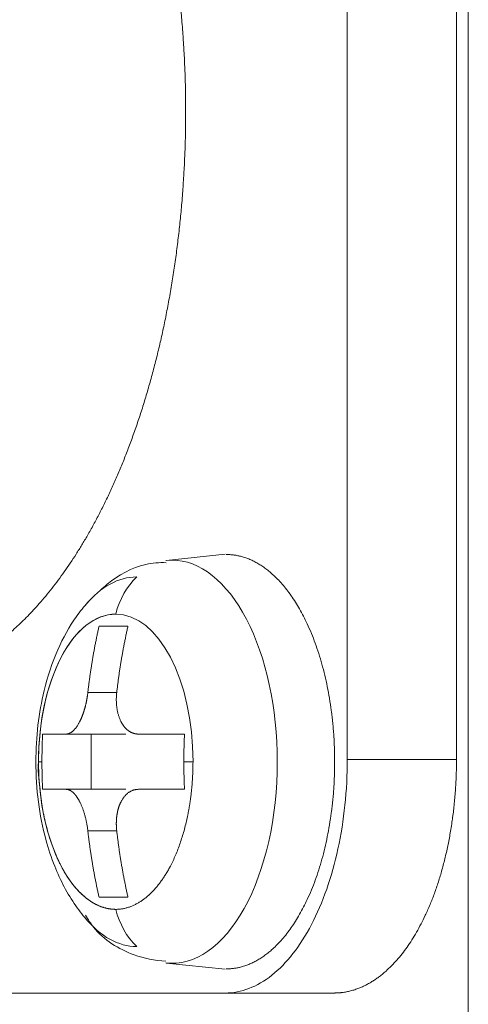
# Model space of a CAD drawing. Header units: millimetres. Extents: x 51337 to 61814, y -21781 to -12277.
# Tile 188 of 256: x 59363 to 59369, y -20856 to -20842. Entities that reach past the tile are written whole.
import ezdxf

# ---------------------------------------------------------------- set-up
doc = ezdxf.new("R2010")
doc.units = ezdxf.units.MM
doc.header["$LTSCALE"] = 0.3175
doc.layers.add('1轮廓实线层', color=7, linetype='Continuous', lineweight=18)

msp = doc.modelspace()

# ---------------------------------------------------------------- linework, layer by layer
at = {"layer": '1轮廓实线层'}
for p, q in [((59368.95156, -20833.67664), (59368.95156, -20855.67664)), ((59367.34568, -20835.07664), (59367.34568, -20852.27664)), ((59368.79467, -20835.07664), (59368.79467, -20852.27664)), ((59365.018, -20849.63077), (59364.94014, -20849.63491)), ((59365.72572, -20849.55416), (59364.94288, -20849.63462)), ((59364.28686, -20851.38998), (59363.90334, -20851.38998)), ((59363.6157, -20851.93998), (59364.40841, -20851.93998)), ((59363.94645, -20851.93998), (59363.94645, -20852.67331)), ((59368.79467, -20852.27664), (59367.34568, -20852.27664)), ((59364.40841, -20852.67331), (59363.6157, -20852.67331)), ((59363.61737, -20852.67331), (59364.40841, -20852.67331)), ((59363.90334, -20853.22331), (59364.28686, -20853.22331)), ((59364.94288, -20854.97866), (59365.72572, -20855.05913)), ((59365.72446, -20855.37664), (59356.72934, -20855.37664)), ((59367.17346, -20855.37664), (59365.72446, -20855.37664)), ((59367.1786, -20855.37664), (59365.72982, -20855.37664))]:
    msp.add_line(p, q, dxfattribs=at)
for centre, major_axis, ratio, start_param, end_param in [((59365.018, -20852.30664), (0, 2.67588), 0.52297214, 4.71238815, 6.28318531), ((59364.5516, -20852.30664), (0, -2.45273), 0.52297214, 3.14159265, 3.69814312), ((59365.09229, -20850.62696), (0, -1), 0.85234978, 3.82875472, 4.42865032), ((59364.27402, -20852.30664), (0, 1.95963), 0.52297214, 0, 3.14159231), ((59364.27402, -20852.30664), (0, -1.95963), 0.52297214, 3.14159265, 4.71238898), ((59364.27402, -20852.30664), (0, -1.95963), 0.52297214, 1.57079633, 3.14159265), ((59365.018, -20852.30664), (0, 2.67588), 0.52297214, 3.08347306, 4.71238815), ((59365.09229, -20853.98632), (0, -1), 0.85234978, 4.99612764, 5.59602324), ((59364.5516, -20852.30664), (0, -2.45273), 0.52297214, 5.72108597, 6.28318531)]:
    msp.add_ellipse(centre, major_axis=major_axis, ratio=ratio, start_param=start_param, end_param=end_param, dxfattribs=at)
for points in [[(59361.2269, -20836.07664), (59361.61696, -20836.07664), (59362.38714, -20836.36947), (59363.10816, -20836.94043), (59363.76122, -20837.77469), (59364.3131, -20838.8298), (59364.74948, -20840.07844), (59365.04818, -20841.45706), (59365.20149, -20842.93024), (59365.20149, -20843.67664)], [(59365.20149, -20843.67664), (59365.20149, -20844.4225), (59365.04835, -20845.89518), (59364.74975, -20847.27389), (59364.31346, -20848.52264), (59363.76166, -20849.5779), (59363.10866, -20850.41234), (59362.38768, -20850.9835), (59361.61725, -20851.27664), (59361.2269, -20851.27664)], [(59365.74015, -20849.55664), (59366.02607, -20849.55664), (59366.55457, -20849.975), (59366.95921, -20850.74843), (59367.17832, -20851.75935), (59367.17832, -20852.30664)], [(59364.0528, -20850.50664), (59363.95377, -20850.94265), (59363.90334, -20851.38998)], [(59364.43632, -20850.50664), (59364.22759, -20850.50664), (59364.0528, -20850.50664)], [(59364.28685, -20851.38998), (59364.33728, -20850.94265), (59364.43632, -20850.50664)], [(59363.30321, -20851.93998), (59363.29473, -20852.12317), (59363.29473, -20852.30664)], [(59363.6157, -20851.93998), (59363.4322, -20851.93998), (59363.30321, -20851.93998)], [(59365.18591, -20851.93998), (59364.85886, -20851.93998), (59364.57448, -20851.93998)], [(59365.17743, -20852.30664), (59365.17743, -20852.12317), (59365.18591, -20851.93998)], [(59363.29473, -20852.30664), (59363.29473, -20852.49009), (59363.30321, -20852.67331)], [(59365.18591, -20852.67331), (59365.17743, -20852.49011), (59365.17743, -20852.30664)], [(59367.17832, -20852.30664), (59367.17832, -20852.85337), (59366.95954, -20853.86393), (59366.55505, -20854.63767), (59366.02637, -20855.05664), (59365.74015, -20855.05664)], [(59363.30321, -20852.67331), (59363.4322, -20852.67331), (59363.6157, -20852.67331)], [(59364.57448, -20852.67331), (59364.85886, -20852.67331), (59365.18591, -20852.67331)], [(59363.90334, -20853.22331), (59363.95377, -20853.67063), (59364.0528, -20854.10664)], [(59364.43632, -20854.10664), (59364.33728, -20853.67063), (59364.28685, -20853.22331)], [(59364.0528, -20854.10664), (59364.22759, -20854.10664), (59364.43632, -20854.10664)]]:
    msp.add_open_spline(points, degree=2, dxfattribs=at)
for points, degree, knots in [([(59364.94199, -20849.66523), (59364.84937, -20849.66235), (59364.56781, -20849.68278), (59364.27333, -20849.85082), (59364.09962, -20850.00249), (59364.0713, -20850.02917)], 3, [0, 0, 0, 0, 0.27719795, 0.87778455, 1, 1, 1, 1]), ([(59363.90579, -20850.18746), (59363.85175, -20850.24826), (59363.69773, -20850.44127), (59363.48643, -20850.82264), (59363.27431, -20851.46308), (59363.21437, -20851.9743), (59363.21386, -20852.30664)], 3, [0, 0, 0, 0, 0.11511343, 0.34918571, 0.60114355, 1, 1, 1, 1]), ([(59363.90334, -20851.38998), (59363.9029, -20851.39376), (59363.90203, -20851.40131), (59363.90061, -20851.41261), (59363.89911, -20851.42388), (59363.89752, -20851.43511), (59363.89584, -20851.44629), (59363.89408, -20851.45742), (59363.89223, -20851.4685), (59363.8903, -20851.47951), (59363.88828, -20851.49046), (59363.88619, -20851.50134), (59363.88402, -20851.51215), (59363.88177, -20851.52288), (59363.87944, -20851.53353), (59363.87704, -20851.5441), (59363.87456, -20851.55457), (59363.87202, -20851.56496), (59363.8694, -20851.57525), (59363.86671, -20851.58544), (59363.86396, -20851.59553), (59363.86114, -20851.60551), (59363.85825, -20851.61538), (59363.85531, -20851.62514), (59363.8523, -20851.63479), (59363.84923, -20851.64432), (59363.84611, -20851.65373), (59363.84293, -20851.66301), (59363.8397, -20851.67217), (59363.83641, -20851.6812), (59363.83308, -20851.69009), (59363.82969, -20851.69886), (59363.82626, -20851.70748), (59363.82279, -20851.71597), (59363.81927, -20851.72432), (59363.81571, -20851.73253), (59363.81211, -20851.74059), (59363.80847, -20851.7485), (59363.8048, -20851.75627), (59363.8011, -20851.76389), (59363.79736, -20851.77135), (59363.7922, -20851.78138), (59363.78552, -20851.79378), (59363.77723, -20851.80823), (59363.76874, -20851.82211), (59363.76006, -20851.83538), (59363.75119, -20851.84801), (59363.74216, -20851.85996), (59363.73296, -20851.8712), (59363.72361, -20851.88171), (59363.71413, -20851.89144), (59363.70454, -20851.90037), (59363.69484, -20851.90847), (59363.68505, -20851.91571), (59363.67519, -20851.92206), (59363.66528, -20851.9275), (59363.65534, -20851.932), (59363.64538, -20851.93554), (59363.63544, -20851.93807), (59363.62552, -20851.93968), (59363.61898, -20851.93988), (59363.6157, -20851.93998)], 3, [0, 0, 0, 0, 0.01319845, 0.02635903, 0.03948186, 0.05256706, 0.06561474, 0.07862502, 0.09159802, 0.10453386, 0.11743266, 0.13029453, 0.14311961, 0.15590802, 0.16865988, 0.18137531, 0.19405445, 0.20669742, 0.21930435, 0.23187537, 0.24441061, 0.25691021, 0.2693743, 0.28180301, 0.29419648, 0.30655485, 0.31887825, 0.33116683, 0.34342072, 0.35564007, 0.36782502, 0.37997571, 0.39209229, 0.4041749, 0.4162237, 0.42823883, 0.44022045, 0.4521687, 0.46408374, 0.47596572, 0.4878148, 0.49963113, 0.5245777, 0.54967089, 0.57491215, 0.6003029, 0.62584455, 0.65153847, 0.67738602, 0.70338852, 0.72954728, 0.75586359, 0.78233869, 0.80897382, 0.8357702, 0.86272903, 0.88985146, 0.91713866, 0.94459174, 0.97221183, 1, 1, 1, 1]), ([(59364.57448, -20851.93998), (59364.57208, -20851.93995), (59364.56729, -20851.93991), (59364.56014, -20851.93955), (59364.55305, -20851.93897), (59364.54601, -20851.93816), (59364.53903, -20851.93712), (59364.5321, -20851.93586), (59364.52524, -20851.93438), (59364.51844, -20851.93268), (59364.5117, -20851.93076), (59364.50503, -20851.92862), (59364.49844, -20851.92627), (59364.49191, -20851.92371), (59364.48546, -20851.92095), (59364.47909, -20851.91798), (59364.47279, -20851.91481), (59364.46658, -20851.91144), (59364.46044, -20851.90787), (59364.45439, -20851.90411), (59364.44843, -20851.90016), (59364.44255, -20851.89602), (59364.43676, -20851.8917), (59364.43107, -20851.8872), (59364.42546, -20851.88252), (59364.41995, -20851.87767), (59364.41453, -20851.87265), (59364.40921, -20851.86746), (59364.40399, -20851.8621), (59364.39887, -20851.85659), (59364.39385, -20851.85092), (59364.38893, -20851.84509), (59364.38411, -20851.83911), (59364.3794, -20851.83299), (59364.37479, -20851.82672), (59364.37029, -20851.82032), (59364.3659, -20851.81378), (59364.36161, -20851.8071), (59364.35744, -20851.8003), (59364.35337, -20851.79337), (59364.34942, -20851.78632), (59364.34415, -20851.77649), (59364.33773, -20851.76361), (59364.33038, -20851.74736), (59364.32347, -20851.73045), (59364.31703, -20851.71289), (59364.31106, -20851.69472), (59364.30559, -20851.67595), (59364.30064, -20851.6566), (59364.29621, -20851.63669), (59364.29232, -20851.61626), (59364.289, -20851.59533), (59364.28626, -20851.57393), (59364.28411, -20851.55209), (59364.28256, -20851.52984), (59364.28163, -20851.50722), (59364.28134, -20851.48427), (59364.28169, -20851.46103), (59364.28271, -20851.43752), (59364.28435, -20851.41381), (59364.28602, -20851.39794), (59364.28685, -20851.38998)], 3, [0, 0, 0, 0, 0.01319845, 0.02635903, 0.03948186, 0.05256706, 0.06561474, 0.07862502, 0.09159802, 0.10453386, 0.11743266, 0.13029453, 0.14311961, 0.15590802, 0.16865988, 0.18137531, 0.19405445, 0.20669742, 0.21930435, 0.23187537, 0.24441061, 0.25691021, 0.2693743, 0.28180301, 0.29419648, 0.30655485, 0.31887825, 0.33116683, 0.34342072, 0.35564007, 0.36782502, 0.37997571, 0.39209229, 0.4041749, 0.4162237, 0.42823883, 0.44022045, 0.4521687, 0.46408374, 0.47596572, 0.4878148, 0.49963113, 0.5245777, 0.54967089, 0.57491215, 0.6003029, 0.62584455, 0.65153847, 0.67738602, 0.70338852, 0.72954728, 0.75586359, 0.78233869, 0.80897382, 0.8357702, 0.86272903, 0.88985146, 0.91713866, 0.94459174, 0.97221183, 1, 1, 1, 1]), ([(59363.21386, -20852.30664), (59363.21467, -20852.67322), (59363.27576, -20853.14594), (59363.4841, -20853.77724), (59363.67382, -20854.14076), (59363.84793, -20854.36061), (59363.90579, -20854.42582)], 3, [0, 0, 0, 0, 0.43866925, 0.60315033, 0.87659196, 1, 1, 1, 1]), ([(59363.24919, -20852.30664), (59363.24871, -20852.31119), (59363.24772, -20852.32061), (59363.24653, -20852.33567), (59363.24556, -20852.35203), (59363.24489, -20852.36967), (59363.24458, -20852.38849), (59363.24466, -20852.40832), (59363.24525, -20852.43295), (59363.24674, -20852.46199), (59363.24939, -20852.49455), (59363.25267, -20852.52608), (59363.25739, -20852.56591), (59363.26345, -20852.61741), (59363.26876, -20852.66413), (59363.27226, -20852.69663), (59363.27395, -20852.71243), (59363.27577, -20852.72941), (59363.27776, -20852.74755), (59363.27992, -20852.76687), (59363.2823, -20852.78736), (59363.28615, -20852.81973), (59363.29197, -20852.8633), (59363.30043, -20852.91711), (59363.30987, -20852.97011), (59363.32016, -20853.02222), (59363.33673, -20853.09924), (59363.3642, -20853.21274), (59363.39645, -20853.32126), (59363.42431, -20853.40286), (59363.44152, -20853.45021), (59363.46052, -20853.49915), (59363.48141, -20853.54951), (59363.50434, -20853.6011), (59363.52438, -20853.64309), (59363.54262, -20853.6795), (59363.56048, -20853.71376), (59363.58526, -20853.75853), (59363.61769, -20853.81275), (59363.65866, -20853.87496), (59363.71095, -20853.94576), (59363.77136, -20854.01629), (59363.83551, -20854.07932), (59363.89595, -20854.12928), (59363.93941, -20854.15936), (59363.96666, -20854.17611), (59363.97935, -20854.18356), (59363.99202, -20854.19066), (59364.00468, -20854.19742), (59364.01733, -20854.20383), (59364.02995, -20854.20991), (59364.04255, -20854.21565), (59364.05513, -20854.22106), (59364.06768, -20854.22614), (59364.0802, -20854.2309), (59364.09268, -20854.23534), (59364.10513, -20854.23947), (59364.11753, -20854.24328), (59364.1299, -20854.24679), (59364.14221, -20854.24999), (59364.15448, -20854.25289), (59364.1667, -20854.2555), (59364.17887, -20854.25781), (59364.19098, -20854.25984), (59364.20303, -20854.26158), (59364.21502, -20854.26304), (59364.22695, -20854.26423), (59364.23881, -20854.26515), (59364.25061, -20854.26579), (59364.26234, -20854.2662), (59364.27013, -20854.26624), (59364.27402, -20854.26627)], 3, [0, 0, 0, 0, 0.00475969, 0.00987064, 0.01533282, 0.02113901, 0.02727427, 0.0337157, 0.0404326, 0.05123104, 0.06211968, 0.07284158, 0.08315439, 0.10289634, 0.12513538, 0.12998584, 0.13521125, 0.14081747, 0.1468093, 0.15319074, 0.15996516, 0.16713543, 0.18530439, 0.20347941, 0.22162482, 0.23970345, 0.25767807, 0.30267939, 0.36110268, 0.37874141, 0.3974305, 0.41718719, 0.43802953, 0.45997637, 0.48304726, 0.49334405, 0.50898452, 0.53006377, 0.55671035, 0.58908665, 0.6273883, 0.67585967, 0.72061501, 0.76145998, 0.79822127, 0.80648524, 0.81471161, 0.82290004, 0.83105018, 0.83916169, 0.84723424, 0.85526748, 0.86326108, 0.8712147, 0.87912801, 0.88700068, 0.89483238, 0.9026228, 0.9103716, 0.91807847, 0.9257431, 0.93336518, 0.9409444, 0.94848046, 0.95597306, 0.96342191, 0.97082672, 0.97818721, 0.9855031, 0.99277412, 1, 1, 1, 1]), ([(59364.27402, -20854.26627), (59364.2812, -20854.26618), (59364.29556, -20854.26601), (59364.31704, -20854.26464), (59364.33844, -20854.26246), (59364.35975, -20854.2594), (59364.38095, -20854.2555), (59364.40204, -20854.25077), (59364.42301, -20854.24521), (59364.44385, -20854.23884), (59364.46454, -20854.23167), (59364.48509, -20854.22372), (59364.50548, -20854.215), (59364.52571, -20854.20552), (59364.54577, -20854.1953), (59364.56564, -20854.18435), (59364.58533, -20854.17268), (59364.60483, -20854.16032), (59364.62412, -20854.14726), (59364.6432, -20854.13354), (59364.66207, -20854.11915), (59364.68071, -20854.10413), (59364.69913, -20854.08848), (59364.71731, -20854.07221), (59364.73526, -20854.05535), (59364.75296, -20854.03791), (59364.7704, -20854.01991), (59364.78759, -20854.00135), (59364.80452, -20853.98226), (59364.82118, -20853.96265), (59364.83757, -20853.94254), (59364.85368, -20853.92193), (59364.86951, -20853.90086), (59364.88505, -20853.87933), (59364.90031, -20853.85735), (59364.91527, -20853.83495), (59364.92994, -20853.81214), (59364.94431, -20853.78893), (59364.95837, -20853.76534), (59364.97212, -20853.74138), (59364.98557, -20853.71707), (59365.01881, -20853.65467), (59365.06878, -20853.54881), (59365.12929, -20853.39145), (59365.1809, -20853.22513), (59365.21099, -20853.10231), (59365.2263, -20853.02973), (59365.23049, -20853.00925), (59365.23455, -20852.98869), (59365.23848, -20852.96804), (59365.2423, -20852.94731), (59365.246, -20852.9265), (59365.24957, -20852.90562), (59365.25302, -20852.88467), (59365.25634, -20852.86365), (59365.25955, -20852.84258), (59365.26262, -20852.82144), (59365.26558, -20852.80025), (59365.26841, -20852.77901), (59365.27111, -20852.75773), (59365.27369, -20852.7364), (59365.27615, -20852.71503), (59365.27848, -20852.69363), (59365.28068, -20852.6722), (59365.28276, -20852.65074), (59365.28471, -20852.62925), (59365.28654, -20852.60775), (59365.28824, -20852.58623), (59365.28981, -20852.5647), (59365.29126, -20852.54315), (59365.29258, -20852.52161), (59365.29378, -20852.50006), (59365.29485, -20852.47851), (59365.29579, -20852.45697), (59365.29661, -20852.43544), (59365.2973, -20852.41392), (59365.29786, -20852.39242), (59365.2983, -20852.37094), (59365.29862, -20852.34948), (59365.29881, -20852.32805), (59365.29884, -20852.31378), (59365.29885, -20852.30664)], 3, [0, 0, 0, 0, 0.0133984, 0.02675937, 0.04008232, 0.05336668, 0.06661182, 0.0798171, 0.09298188, 0.10610547, 0.1191872, 0.13222635, 0.14522221, 0.15817406, 0.17108117, 0.18394279, 0.19675819, 0.2095266, 0.22224729, 0.23491949, 0.24754246, 0.26011545, 0.27263771, 0.2851085, 0.2975271, 0.30989277, 0.3222048, 0.33446249, 0.34666513, 0.35881205, 0.37090258, 0.38293607, 0.39491188, 0.40682939, 0.418688, 0.43048713, 0.44222622, 0.45390472, 0.46552213, 0.47707794, 0.48857168, 0.50000292, 0.56391362, 0.6273515, 0.69015947, 0.75218197, 0.75932534, 0.76646896, 0.77361245, 0.78075545, 0.78789759, 0.79503851, 0.80217784, 0.80931521, 0.81645025, 0.82358261, 0.83071192, 0.83783782, 0.84495995, 0.85207795, 0.85919147, 0.86630016, 0.87340365, 0.88050161, 0.88759369, 0.89467955, 0.90175885, 0.90883125, 0.91589642, 0.92295404, 0.93000379, 0.93704533, 0.94407836, 0.95110257, 0.95811766, 0.96512331, 0.97211924, 0.97910516, 0.98608077, 0.99304581, 1, 1, 1, 1]), ([(59367.34568, -20852.27664), (59367.34568, -20852.47954), (59367.33523, -20852.68243), (59367.29382, -20853.08042), (59367.26287, -20853.27551), (59367.18166, -20853.65041), (59367.1314, -20853.83021), (59367.0135, -20854.16761), (59366.94586, -20854.3252), (59366.7958, -20854.61214), (59366.71339, -20854.74148), (59366.53693, -20854.96692), (59366.4429, -20855.06302), (59366.24684, -20855.21831), (59366.14481, -20855.27749), (59365.93668, -20855.35666), (59365.83057, -20855.37664), (59365.72446, -20855.37664)], 3, [0, 0, 0, 0, 0.125, 0.125, 0.25, 0.25, 0.375, 0.375, 0.5, 0.5, 0.625, 0.625, 0.75, 0.75, 0.875, 0.875, 1, 1, 1, 1]), ([(59368.79467, -20852.27664), (59368.79467, -20852.89299), (59368.54802, -20854.03219), (59368.09204, -20854.90439), (59367.64709, -20855.25698), (59367.33276, -20855.37664), (59367.17346, -20855.37664)], 2, [0, 0, 0, 0.25, 0.5, 0.75, 0.875, 1, 1, 1]), ([(59363.6157, -20852.67331), (59363.61726, -20852.67333), (59363.62036, -20852.67338), (59363.62505, -20852.67374), (59363.62974, -20852.67432), (59363.63445, -20852.67513), (59363.63916, -20852.67616), (59363.64388, -20852.67743), (59363.6486, -20852.67891), (59363.65332, -20852.68062), (59363.65804, -20852.68254), (59363.66276, -20852.68468), (59363.66747, -20852.68703), (59363.67217, -20852.68959), (59363.67686, -20852.69236), (59363.68154, -20852.69533), (59363.68621, -20852.6985), (59363.69086, -20852.70188), (59363.69549, -20852.70545), (59363.7001, -20852.70921), (59363.70469, -20852.71316), (59363.70925, -20852.71731), (59363.71379, -20852.72163), (59363.71831, -20852.72613), (59363.72279, -20852.73082), (59363.72725, -20852.73567), (59363.73167, -20852.7407), (59363.73607, -20852.7459), (59363.74042, -20852.75126), (59363.74475, -20852.75678), (59363.74903, -20852.76246), (59363.75328, -20852.76829), (59363.75749, -20852.77427), (59363.76166, -20852.7804), (59363.76578, -20852.78667), (59363.76987, -20852.79308), (59363.77391, -20852.79963), (59363.7779, -20852.80631), (59363.78185, -20852.81312), (59363.78576, -20852.82006), (59363.78961, -20852.82711), (59363.79483, -20852.83695), (59363.80137, -20852.84982), (59363.80913, -20852.86607), (59363.81674, -20852.88298), (59363.82417, -20852.90052), (59363.8314, -20852.91869), (59363.83843, -20852.93745), (59363.84523, -20852.9568), (59363.85178, -20852.97669), (59363.85807, -20852.99712), (59363.86409, -20853.01804), (59363.86981, -20853.03943), (59363.87523, -20853.06127), (59363.88032, -20853.0835), (59363.88508, -20853.10611), (59363.88949, -20853.12905), (59363.89354, -20853.15229), (59363.89721, -20853.17578), (59363.90053, -20853.19949), (59363.9024, -20853.21535), (59363.90334, -20853.22331)], 3, [0, 0, 0, 0, 0.01320529, 0.02637269, 0.0395023, 0.05259424, 0.06564862, 0.07866558, 0.09164521, 0.10458765, 0.11749301, 0.13036142, 0.143193, 0.15598787, 0.16874616, 0.18146799, 0.19415349, 0.20680279, 0.21941602, 0.2319933, 0.24453478, 0.25704058, 0.26951084, 0.28194568, 0.29434526, 0.3067097, 0.31903914, 0.33133373, 0.3435936, 0.35581889, 0.36800976, 0.38016634, 0.39228877, 0.40437722, 0.41643181, 0.42845272, 0.44044007, 0.45239403, 0.46431475, 0.47620239, 0.48805709, 0.49987902, 0.52481051, 0.54988886, 0.5751155, 0.60049188, 0.62601938, 0.65169939, 0.67753325, 0.70352229, 0.72966781, 0.75597109, 0.78243339, 0.80905595, 0.83583997, 0.86278664, 0.88989714, 0.9171726, 0.94461417, 0.97222294, 1, 1, 1, 1]), ([(59364.28685, -20853.22331), (59364.28644, -20853.21953), (59364.28561, -20853.21197), (59364.28457, -20853.20066), (59364.28367, -20853.18938), (59364.28293, -20853.17815), (59364.28233, -20853.16696), (59364.28189, -20853.15583), (59364.28159, -20853.14475), (59364.28144, -20853.13373), (59364.28144, -20853.12277), (59364.28158, -20853.11189), (59364.28187, -20853.10108), (59364.28229, -20853.09034), (59364.28286, -20853.07968), (59364.28356, -20853.06911), (59364.28441, -20853.05863), (59364.28539, -20853.04824), (59364.2865, -20853.03795), (59364.28775, -20853.02775), (59364.28913, -20853.01766), (59364.29064, -20853.00767), (59364.29227, -20852.9978), (59364.29404, -20852.98803), (59364.29592, -20852.97838), (59364.29794, -20852.96885), (59364.30007, -20852.95944), (59364.30232, -20852.95015), (59364.30469, -20852.94099), (59364.30718, -20852.93196), (59364.30978, -20852.92306), (59364.31249, -20852.91429), (59364.31531, -20852.90566), (59364.31825, -20852.89717), (59364.32129, -20852.88882), (59364.32443, -20852.88061), (59364.32768, -20852.87255), (59364.33103, -20852.86463), (59364.33448, -20852.85687), (59364.33802, -20852.84925), (59364.34167, -20852.84178), (59364.34679, -20852.83176), (59364.35358, -20852.81937), (59364.36229, -20852.80493), (59364.37148, -20852.79107), (59364.38116, -20852.77781), (59364.39129, -20852.76519), (59364.40189, -20852.75325), (59364.41293, -20852.74202), (59364.4244, -20852.73153), (59364.43629, -20852.7218), (59364.44858, -20852.71288), (59364.46126, -20852.70479), (59364.47431, -20852.69755), (59364.48771, -20852.69121), (59364.50145, -20852.68577), (59364.51551, -20852.68128), (59364.52987, -20852.67774), (59364.5445, -20852.67521), (59364.55938, -20852.67361), (59364.56944, -20852.67341), (59364.57448, -20852.67331)], 3, [0, 0, 0, 0, 0.01320494, 0.02637199, 0.03950128, 0.05259292, 0.06564702, 0.07866371, 0.09164309, 0.1045853, 0.11749046, 0.13035867, 0.14319008, 0.15598479, 0.16874294, 0.18146465, 0.19415005, 0.20679927, 0.21941244, 0.23198968, 0.24453113, 0.25703692, 0.26950718, 0.28194206, 0.29434168, 0.30670618, 0.31903571, 0.33133039, 0.34359038, 0.35581581, 0.36800683, 0.38016359, 0.39228621, 0.40437487, 0.41642969, 0.42845084, 0.44043846, 0.4523927, 0.46431372, 0.47620168, 0.48805672, 0.499879, 0.52480977, 0.54988747, 0.57511355, 0.60048944, 0.62601654, 0.65169622, 0.67752984, 0.70351872, 0.72966416, 0.75596744, 0.78242982, 0.80905254, 0.8358368, 0.8627838, 0.8898947, 0.91717066, 0.94461279, 0.97222221, 1, 1, 1, 1]), ([(59363.87344, -20854.34465), (59363.90501, -20854.40147), (59364.05984, -20854.63772), (59364.44014, -20854.8753), (59364.78888, -20854.94554), (59364.93881, -20854.95277)], 3, [0, 0, 0, 0, 0.14828389, 0.66287996, 1, 1, 1, 1])]:
    msp.add_open_spline(points, degree=degree, knots=knots, dxfattribs=at)
for points, weights in [([(59363.29473, -20852.30664), (59363.27893, -20852.30664), (59363.26375, -20852.30664), (59363.24919, -20852.30664)], [1, 0.998807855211, 0.997663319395, 0.996566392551]), ([(59365.29885, -20852.30664), (59365.25795, -20852.30664), (59365.21748, -20852.30664), (59365.17743, -20852.30664)], [0.992236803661, 0.991280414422, 0.990370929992, 0.98950835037])]:
    msp.add_rational_spline(points, weights, degree=3, dxfattribs=at)

doc.saveas('drawing.dxf')
